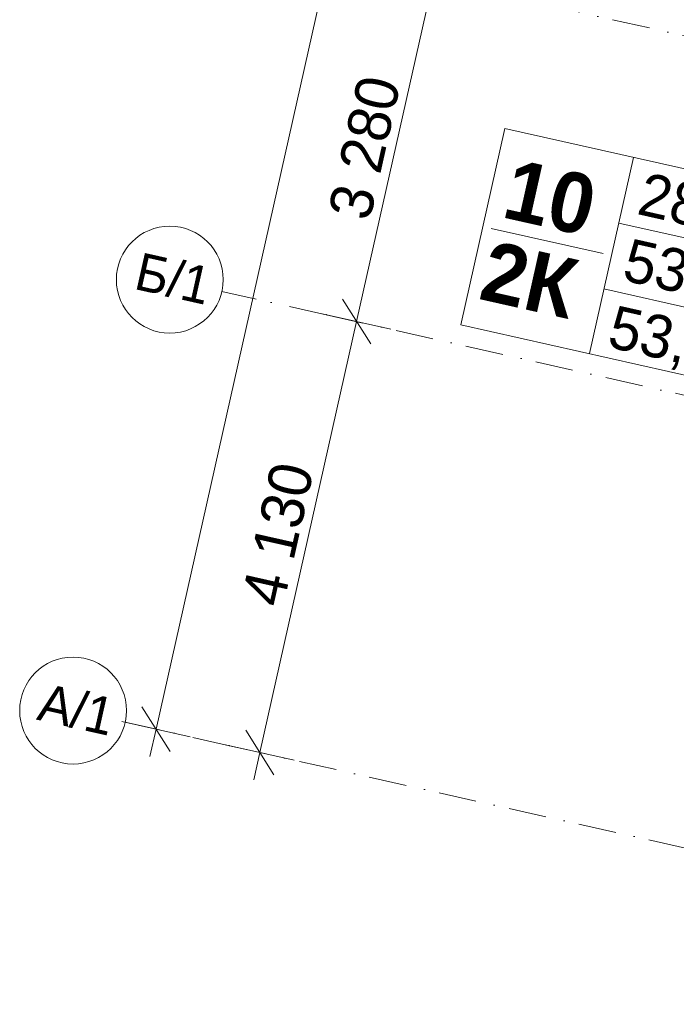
# Model space of a CAD drawing. Header units: millimetres. Extents: x -7213913 to -6930480, y 6129472 to 6353620.
# Tile 8 of 256: x -7213913 to -7207767, y 6159690 to 6168898. Entities that reach past the tile are written whole.
import ezdxf
from ezdxf.enums import TextEntityAlignment as Align

# ---------------------------------------------------------------- set-up
doc = ezdxf.new("R2010")
doc.units = ezdxf.units.MM
doc.header["$MEASUREMENT"] = 0
doc.linetypes.add('Штрихпунктирная', pattern=[670.277762, 352.777767, -176.388884, 0, -141.111112])
doc.layers.add('S - квартира_маркер.АР', color=7, linetype='Continuous')
doc.layers.add('АР-Чертеж-Оси_Осевые размеры.АР', color=7, linetype='Continuous')
for name, color, linetype, lineweight in [('S - квартира_маркер.АР_Ном._пера__1', 7, 'Continuous', 0), ('АР-Чертеж-Оси_Осевые размеры.АР_Ном._пера__1', 7, 'Continuous', 0), ('АР-Чертеж-Оси_Осевые размеры.АР_Ном._пера__120', 7, 'Continuous', 0)]:
    doc.layers.add(name, color=color, linetype=linetype, lineweight=lineweight)
doc.styles.add('РЎР“Р•РќР•Р\xa0Р\x98Р\xa0_РЎРўР\x98Р›Р¬_5', font='GOTHIC.TTF')
doc.styles.add('РЎР“Р•РќР•Р\xa0Р\x98Р\xa0_РЎРўР\x98Р›Р¬_6', font='GOTHICB.TTF')
doc.dimstyles.new('СГЕНЕРИР_СТИЛЬ__1', dxfattribs={"dimtxt": 400, "dimasz": 332.5, "dimexe": 0.18, "dimexo": 0.0625, "dimgap": 0, "dimtad": 1, "dimdec": 0, "dimzin": 0, "dimdsep": 46, "dimtxsty": 'РЎР“Р•РќР•Р\xa0Р\x98Р\xa0_РЎРўР\x98Р›Р¬_5', "dimblk": 'ARROWHEAD_6', "dimblk1": 'ARROWHEAD_6', "dimblk2": 'ARROWHEAD_6', "dimcen": 0.09, "dimse1": 1, "dimse2": 1, "dimclrd": 7, "dimclre": 7, "dimclrt": 7, "dimazin": 0, "dimtfac": 1, "dimtdec": 4, "dimtmove": 0, "dimatfit": 3, "dimfxl": 1, "dimtolj": 1, "dimtzin": 0, "dimarcsym": 0})
doc.dimstyles.new('СГЕНЕРИР_СТИЛЬ__2', dxfattribs={"dimtxt": 400, "dimasz": 332.5, "dimexe": 0.18, "dimexo": 0.0625, "dimgap": 0, "dimtad": 1, "dimdec": 0, "dimzin": 0, "dimdsep": 46, "dimtxsty": 'РЎР“Р•РќР•Р\xa0Р\x98Р\xa0_РЎРўР\x98Р›Р¬_5', "dimblk": 'ARROWHEAD_6', "dimblk1": 'ARROWHEAD_6', "dimblk2": 'ARROWHEAD_6', "dimcen": 0.09, "dimse1": 1, "dimse2": 1, "dimclrd": 7, "dimclre": 7, "dimclrt": 7, "dimazin": 0, "dimtfac": 1, "dimtdec": 4, "dimtmove": 2, "dimatfit": 3, "dimfxl": 1, "dimtolj": 1, "dimtzin": 0, "dimarcsym": 0})

# ---------------------------------------------------------------- blocks, each defined once
blk = doc.blocks.new('labelLabPP_FlatE34FrameRed3d[95]_10', base_point=(-7209420.5, 6167300.5))
at = {"layer": 'S - квартира_маркер.АР_Ном._пера__1', "color": 7, "linetype": 'Continuous', "lineweight": 0}
for p, q in [((-7209372.2, 6167881), (-7209784.4, 6166045.5)), ((-7209372.2, 6167881), (-7206696.4, 6167280.1)), ((-7208167.9, 6167610.6), (-7208580.2, 6165775.1)), ((-7206696.4, 6167280.1), (-7207108.6, 6165444.6)), ((-7208306, 6166995.6), (-7206834.5, 6166665.1)), ((-7209500.2, 6166945.7), (-7208452.1, 6166710.3)), ((-7208444.2, 6166380.6), (-7206972.6, 6166050.1)), ((-7209784.4, 6166045.5), (-7207108.6, 6165444.6))]:
    blk.add_line(p, q, dxfattribs=at)
at = {"layer": 'S - квартира_маркер.АР_Ном._пера__1', "color": 7, "lineweight": 0}
for tag, height, style, p in [('TS_FLATNUMBER', 560, 'РЎР“Р•РќР•Р\xa0Р\x98Р\xa0_РЎРўР\x98Р›Р¬_6', (-7208338.2, 6167099.3)), ('TS_LIVING_ROOM_AREA', 400, 'РЎР“Р•РќР•Р\xa0Р\x98Р\xa0_РЎРўР\x98Р›Р¬_5', (-7206798, 6166985.4)), ('TS_POSTFIXNUMROOMS', 560, 'РЎР“Р•РќР•Р\xa0Р\x98Р\xa0_РЎРўР\x98Р›Р¬_6', (-7208513.5, 6166325.9)), ('TS_WITHOUTBALK', 400, 'РЎР“Р•РќР•Р\xa0Р\x98Р\xa0_РЎРўР\x98Р›Р¬_5', (-7206936.8, 6166367.5)), ('TS_ALLSQUARE', 400, 'РЎР“Р•РќР•Р\xa0Р\x98Р\xa0_РЎРўР\x98Р›Р¬_5', (-7207077, 6165743))]:
    blk.add_attdef(tag, text='', height=height, rotation=347.34172, dxfattribs=dict(at, style=style)).set_placement(p, align=Align.MIDDLE_RIGHT)
blk = doc.blocks.new('*D885', base_point=(-6566190.3, 6562677.8))
at = {"layer": 'АР-Чертеж-Оси_Осевые размеры.АР_Ном._пера__1', "color": 7, "linetype": 'Continuous', "lineweight": 0, "transparency": 16777216}
for p, q in [((-7209445.2, 6171928.8), (-7210041.2, 6169274.9)), ((-7209908.8, 6169065.9), (-7210173.6, 6169484)), ((-7210041.2, 6169274.9), (-7210760, 6166074.6)), ((-7210361.4, 6169346.9), (-7209721.1, 6169203)), ((-7210627.6, 6165865.6), (-7210892.4, 6166283.7)), ((-7211080.1, 6166146.6), (-7210439.8, 6166002.7)), ((-7210760, 6166074.6), (-7211665, 6162045))]:
    blk.add_line(p, q, dxfattribs=at)
at = {"layer": 'АР-Чертеж-Оси_Осевые размеры.АР_Ном._пера__1', "color": 7, "lineweight": 0, "transparency": 16777216, "insert": (-7210633.1, 6167004.5), "char_height": 400, "attachment_point": 7, "rotation": 77.34172, "style": 'РЎР“Р•РќР•Р\xa0Р\x98Р\xa0_РЎРўР\x98Р›Р¬_5'}
blk.add_mtext('\\A1;{\\pql;\\fCentury Gothic|b0|i0|c204|p0;\\W1.000000;3\xa0280}', dxfattribs=at)
blk = doc.blocks.new('ARROWHEAD_6')
at = {"color": 0, "linetype": 'Continuous', "lineweight": 0}
for p, q in [((-0.5, -0.5), (0.5, 0.5)), ((0, 0), (-1, 0))]:
    blk.add_line(p, q, dxfattribs=at)
blk = doc.blocks.new('*D886', base_point=(-6566190.3, 6562677.8))
at = {"layer": 'АР-Чертеж-Оси_Осевые размеры.АР_Ном._пера__1', "color": 7, "linetype": 'Continuous', "lineweight": 0, "transparency": 16777216}
for p, q in [((-7210627.6, 6165865.6), (-7210892.4, 6166283.7)), ((-7210760, 6166074.6), (-7211665, 6162045)), ((-7211797.4, 6162254.1), (-7211532.6, 6161835.9)), ((-7211985.2, 6162116.9), (-7211344.9, 6161973.1)), ((-7211665, 6162045), (-7211722.6, 6161788.9))]:
    blk.add_line(p, q, dxfattribs=at)
at = {"layer": 'АР-Чертеж-Оси_Осевые размеры.АР_Ном._пера__1', "color": 7, "lineweight": 0, "transparency": 16777216, "insert": (-7211445, 6163389.6), "char_height": 400, "attachment_point": 7, "rotation": 77.34172, "style": 'РЎР“Р•РќР•Р\xa0Р\x98Р\xa0_РЎРўР\x98Р›Р¬_5'}
blk.add_mtext('\\A1;{\\pql;\\fCentury Gothic|b0|i0|c204|p0;\\W1.000000;4\xa0130}', dxfattribs=at)
blk = doc.blocks.new('*D887', base_point=(-6566190.3, 6562677.8))
at = {"layer": 'АР-Чертеж-Оси_Осевые размеры.АР_Ном._пера__1', "color": 7, "linetype": 'Continuous', "lineweight": 0, "transparency": 16777216}
for p, q in [((-7202989.4, 6205215.6), (-7203046.9, 6204959.5)), ((-7202914.5, 6204750.4), (-7203179.3, 6205168.6)), ((-7203367, 6205031.4), (-7202726.8, 6204887.6)), ((-7203046.9, 6204959.5), (-7212636.3, 6162263.2)), ((-7212768.7, 6162472.3), (-7212503.9, 6162054.1)), ((-7212956.4, 6162335.1), (-7212316.1, 6162191.3)), ((-7212636.3, 6162263.2), (-7212693.8, 6162007))]:
    blk.add_line(p, q, dxfattribs=at)
at = {"layer": 'АР-Чертеж-Оси_Осевые размеры.АР_Ном._пера__1', "color": 7, "lineweight": 0, "transparency": 16777216, "insert": (-7207709.5, 6184564.6), "char_height": 400, "attachment_point": 7, "rotation": 77.34172, "style": 'РЎР“Р•РќР•Р\xa0Р\x98Р\xa0_РЎРўР\x98Р›Р¬_5'}
blk.add_mtext('\\A1;{\\pql;\\fCentury Gothic|b0|i0|c204|p0;\\W1.000000;43\xa0760}', dxfattribs=at)
blk = doc.blocks.new('Стандартный Маркер Сетки[185]_10', base_point=(-7211301, 6169557.9))
at = {"layer": 'АР-Чертеж-Оси_Осевые размеры.АР_Ном._пера__120', "color": 7, "linetype": 'Штрихпунктирная', "lineweight": 0}
blk.add_line((-7210325.4, 6169338.8), (-7186224.8, 6163925.9), dxfattribs=at)
at = {"layer": 'АР-Чертеж-Оси_Осевые размеры.АР_Ном._пера__120', "color": 7, "lineweight": 0, "style": 'РЎР“Р•РќР•Р\xa0Р\x98Р\xa0_РЎРўР\x98Р›Р¬_5'}
blk.add_attdef('AC_MarkerText_1', text='', height=350, rotation=347.34172, dxfattribs=at).set_placement((-7211719, 6169848.5), align=Align.TOP_CENTER)
blk = doc.blocks.new('Стандартный Маркер Сетки[191]_10', base_point=(-7212924.8, 6162328))
at = {"layer": 'АР-Чертеж-Оси_Осевые размеры.АР_Ном._пера__120', "color": 7, "linetype": 'Штрихпунктирная', "lineweight": 0}
for q in [(-7212924.8, 6162328), (-7187848.6, 6156696), (-7211949.2, 6162108.8)]:
    blk.add_line((-7211949.2, 6162108.8), q, dxfattribs=at)
at = {"layer": 'АР-Чертеж-Оси_Осевые размеры.АР_Ном._пера__120', "color": 7, "linetype": 'Continuous', "lineweight": 0}
blk.add_circle((-7213412.7, 6162437.5), 500, dxfattribs=at)
at = {"layer": 'АР-Чертеж-Оси_Осевые размеры.АР_Ном._пера__120', "color": 7, "linetype": 'Штрихпунктирная', "lineweight": 0}
blk.add_point((-7211949.2, 6162108.8), dxfattribs=at)
at = {"layer": 'АР-Чертеж-Оси_Осевые размеры.АР_Ном._пера__120', "color": 7, "lineweight": 0, "style": 'РЎР“Р•РќР•Р\xa0Р\x98Р\xa0_РЎРўР\x98Р›Р¬_5'}
blk.add_attdef('AC_MarkerText_1', text='', height=350, rotation=347.34172, dxfattribs=at).set_placement((-7213342.8, 6162618.6), align=Align.TOP_CENTER)
blk = doc.blocks.new('Стандартный Маркер Сетки[192]_10', base_point=(-7212019.8, 6166357.6))
at = {"layer": 'АР-Чертеж-Оси_Осевые размеры.АР_Ном._пера__120', "color": 7, "linetype": 'Штрихпунктирная', "lineweight": 0}
for q in [(-7212019.8, 6166357.6), (-7186943.6, 6160725.6)]:
    blk.add_line((-7211044.1, 6166138.5), q, dxfattribs=at)
at = {"layer": 'АР-Чертеж-Оси_Осевые размеры.АР_Ном._пера__120', "color": 7, "linetype": 'Continuous', "lineweight": 0}
blk.add_circle((-7212507.7, 6166467.2), 500, dxfattribs=at)
at = {"layer": 'АР-Чертеж-Оси_Осевые размеры.АР_Ном._пера__120', "color": 7, "linetype": 'Штрихпунктирная', "lineweight": 0}
blk.add_point((-7211044.1, 6166138.5), dxfattribs=at)
blk.add_point((-7211044.1, 6166138.5), dxfattribs=at)
at = {"layer": 'АР-Чертеж-Оси_Осевые размеры.АР_Ном._пера__120', "color": 7, "lineweight": 0, "style": 'РЎР“Р•РќР•Р\xa0Р\x98Р\xa0_РЎРўР\x98Р›Р¬_5'}
blk.add_attdef('AC_MarkerText_1', text='', height=350, rotation=347.34172, dxfattribs=at).set_placement((-7212437.7, 6166648.2), align=Align.TOP_CENTER)
blk = doc.blocks.new('Стандартный Маркер Сетки[203]_10', base_point=(-7212924.8, 6162328))
at = {"layer": 'АР-Чертеж-Оси_Осевые размеры.АР_Ном._пера__120', "color": 7, "linetype": 'Штрихпунктирная', "lineweight": 0}
for q in [(-7212924.8, 6162328), (-7187848.6, 6156696), (-7211949.2, 6162108.8)]:
    blk.add_line((-7211949.2, 6162108.8), q, dxfattribs=at)
at = {"layer": 'АР-Чертеж-Оси_Осевые размеры.АР_Ном._пера__120', "color": 7, "linetype": 'Continuous', "lineweight": 0}
blk.add_circle((-7213412.7, 6162437.5), 500, dxfattribs=at)
at = {"layer": 'АР-Чертеж-Оси_Осевые размеры.АР_Ном._пера__120', "color": 7, "linetype": 'Штрихпунктирная', "lineweight": 0}
blk.add_point((-7211949.2, 6162108.8), dxfattribs=at)
at = {"layer": 'АР-Чертеж-Оси_Осевые размеры.АР_Ном._пера__120', "color": 7, "lineweight": 0, "style": 'РЎР“Р•РќР•Р\xa0Р\x98Р\xa0_РЎРўР\x98Р›Р¬_5'}
blk.add_attdef('AC_MarkerText_1', text='', height=350, rotation=347.34172, dxfattribs=at).set_placement((-7213342.8, 6162618.6), align=Align.TOP_CENTER)
blk = doc.blocks.new('Стандартный Маркер Сетки[209]_10', base_point=(-7211301, 6169557.9))
at = {"layer": 'АР-Чертеж-Оси_Осевые размеры.АР_Ном._пера__120', "color": 7, "linetype": 'Штрихпунктирная', "lineweight": 0}
blk.add_line((-7210325.4, 6169338.8), (-7186224.8, 6163925.9), dxfattribs=at)
at = {"layer": 'АР-Чертеж-Оси_Осевые размеры.АР_Ном._пера__120', "color": 7, "lineweight": 0, "style": 'РЎР“Р•РќР•Р\xa0Р\x98Р\xa0_РЎРўР\x98Р›Р¬_5'}
blk.add_attdef('AC_MarkerText_1', text='', height=350, rotation=347.34172, dxfattribs=at).set_placement((-7211719, 6169848.5), align=Align.TOP_CENTER)
blk = doc.blocks.new('Стандартный Маркер Сетки[215]_10', base_point=(-7212924.8, 6162328))
at = {"layer": 'АР-Чертеж-Оси_Осевые размеры.АР_Ном._пера__120', "color": 7, "linetype": 'Штрихпунктирная', "lineweight": 0}
for q in [(-7212924.8, 6162328), (-7187848.6, 6156696), (-7211949.2, 6162108.8)]:
    blk.add_line((-7211949.2, 6162108.8), q, dxfattribs=at)
at = {"layer": 'АР-Чертеж-Оси_Осевые размеры.АР_Ном._пера__120', "color": 7, "linetype": 'Continuous', "lineweight": 0}
blk.add_circle((-7213412.7, 6162437.5), 500, dxfattribs=at)
at = {"layer": 'АР-Чертеж-Оси_Осевые размеры.АР_Ном._пера__120', "color": 7, "linetype": 'Штрихпунктирная', "lineweight": 0}
blk.add_point((-7211949.2, 6162108.8), dxfattribs=at)
at = {"layer": 'АР-Чертеж-Оси_Осевые размеры.АР_Ном._пера__120', "color": 7, "lineweight": 0, "style": 'РЎР“Р•РќР•Р\xa0Р\x98Р\xa0_РЎРўР\x98Р›Р¬_5'}
blk.add_attdef('AC_MarkerText_1', text='', height=350, rotation=347.34172, dxfattribs=at).set_placement((-7213342.8, 6162618.6), align=Align.TOP_CENTER)
blk = doc.blocks.new('Стандартный Маркер Сетки[216]_10', base_point=(-7212019.8, 6166357.6))
at = {"layer": 'АР-Чертеж-Оси_Осевые размеры.АР_Ном._пера__120', "color": 7, "linetype": 'Штрихпунктирная', "lineweight": 0}
for q in [(-7212019.8, 6166357.6), (-7186943.6, 6160725.6)]:
    blk.add_line((-7211044.1, 6166138.5), q, dxfattribs=at)
at = {"layer": 'АР-Чертеж-Оси_Осевые размеры.АР_Ном._пера__120', "color": 7, "linetype": 'Continuous', "lineweight": 0}
blk.add_circle((-7212507.7, 6166467.2), 500, dxfattribs=at)
at = {"layer": 'АР-Чертеж-Оси_Осевые размеры.АР_Ном._пера__120', "color": 7, "linetype": 'Штрихпунктирная', "lineweight": 0}
blk.add_point((-7211044.1, 6166138.5), dxfattribs=at)
blk.add_point((-7211044.1, 6166138.5), dxfattribs=at)
at = {"layer": 'АР-Чертеж-Оси_Осевые размеры.АР_Ном._пера__120', "color": 7, "lineweight": 0, "style": 'РЎР“Р•РќР•Р\xa0Р\x98Р\xa0_РЎРўР\x98Р›Р¬_5'}
blk.add_attdef('AC_MarkerText_1', text='', height=350, rotation=347.34172, dxfattribs=at).set_placement((-7212437.7, 6166648.2), align=Align.TOP_CENTER)
blk = doc.blocks.new('Стандартный Маркер Сетки[225]_10', base_point=(-7212924.8, 6162328))
at = {"layer": 'АР-Чертеж-Оси_Осевые размеры.АР_Ном._пера__120', "color": 7, "linetype": 'Штрихпунктирная', "lineweight": 0}
for q in [(-7212924.8, 6162328), (-7187848.6, 6156696), (-7211949.2, 6162108.8)]:
    blk.add_line((-7211949.2, 6162108.8), q, dxfattribs=at)
at = {"layer": 'АР-Чертеж-Оси_Осевые размеры.АР_Ном._пера__120', "color": 7, "linetype": 'Continuous', "lineweight": 0}
blk.add_circle((-7213412.7, 6162437.5), 500, dxfattribs=at)
at = {"layer": 'АР-Чертеж-Оси_Осевые размеры.АР_Ном._пера__120', "color": 7, "linetype": 'Штрихпунктирная', "lineweight": 0}
blk.add_point((-7211949.2, 6162108.8), dxfattribs=at)
at = {"layer": 'АР-Чертеж-Оси_Осевые размеры.АР_Ном._пера__120', "color": 7, "lineweight": 0, "style": 'РЎР“Р•РќР•Р\xa0Р\x98Р\xa0_РЎРўР\x98Р›Р¬_5'}
blk.add_attdef('AC_MarkerText_1', text='', height=350, rotation=347.34172, dxfattribs=at).set_placement((-7213342.8, 6162618.6), align=Align.TOP_CENTER)

msp = doc.modelspace()

# ---------------------------------------------------------------- block references
at = {"layer": 'S - квартира_маркер.АР', "color": 104, "linetype": 'Continuous', "lineweight": 15, "true_color": 0x029e21}
msp.add_blockref('labelLabPP_FlatE34FrameRed3d[95]_10', (-7209420.5, 6167300.5), dxfattribs=at).add_auto_attribs({'TS_POSTFIXNUMROOMS': '2К ', 'TS_FLATNUMBER': '10 ', 'TS_LIVING_ROOM_AREA': '28,10', 'TS_WITHOUTBALK': '53,12', 'TS_ALLSQUARE': '53,12'})
at = {"layer": 'АР-Чертеж-Оси_Осевые размеры.АР', "color": 8, "linetype": 'Continuous', "lineweight": 15}
for name in ['Стандартный Маркер Сетки[185]_10', 'Стандартный Маркер Сетки[209]_10']:
    msp.add_blockref(name, (-7211301, 6169557.9), dxfattribs=at)
for name, p, values in [('Стандартный Маркер Сетки[192]_10', (-7212019.8, 6166357.6), {'AC_MarkerText_1': 'Б/1'}), ('Стандартный Маркер Сетки[216]_10', (-7212019.8, 6166357.6), {'AC_MarkerText_1': 'Б/1'}), ('Стандартный Маркер Сетки[191]_10', (-7212924.8, 6162328), {'AC_MarkerText_1': 'А/1'}), ('Стандартный Маркер Сетки[203]_10', (-7212924.8, 6162328), {'AC_MarkerText_1': 'А/1'}), ('Стандартный Маркер Сетки[215]_10', (-7212924.8, 6162328), {'AC_MarkerText_1': 'А/1'}), ('Стандартный Маркер Сетки[225]_10', (-7212924.8, 6162328), {'AC_MarkerText_1': 'А/1'})]:
    msp.add_blockref(name, p, dxfattribs=at).add_auto_attribs(values)

# ---------------------------------------------------------------- dimensions: what is measured, and where the dimension line sits
at = {"layer": 'АР-Чертеж-Оси_Осевые размеры.АР', "color": 7, "linetype": 'Continuous', "lineweight": 0}
for base, p1, p2, dimstyle, picture, middle in [((-7212636.3, 6162263.2), (-7203353.8, 6205028.5), (-7212924.8, 6162328), 'СГЕНЕРИР_СТИЛЬ__2', '*D887', (-7207720.9, 6185426.5)), ((-7210760, 6166074.6), (-7211301, 6169557.9), (-7212019.8, 6166357.6), 'СГЕНЕРИР_СТИЛЬ__1', '*D885', (-7210677.9, 6167717.9)), ((-7211665, 6162045), (-7212019.8, 6166357.6), (-7212924.8, 6162328), 'СГЕНЕРИР_СТИЛЬ__1', '*D886', (-7211489.8, 6164102.9))]:
    dim = msp.add_linear_dim(base=base, p1=p1, p2=p2, angle=257.34172, dimstyle=dimstyle, dxfattribs=at)
    dim.commit()
    dim.dimension.update_dxf_attribs({"geometry": picture, "text_midpoint": middle, "dimtype": 160, "text_rotation": 77.34172})

doc.saveas('drawing.dxf')
